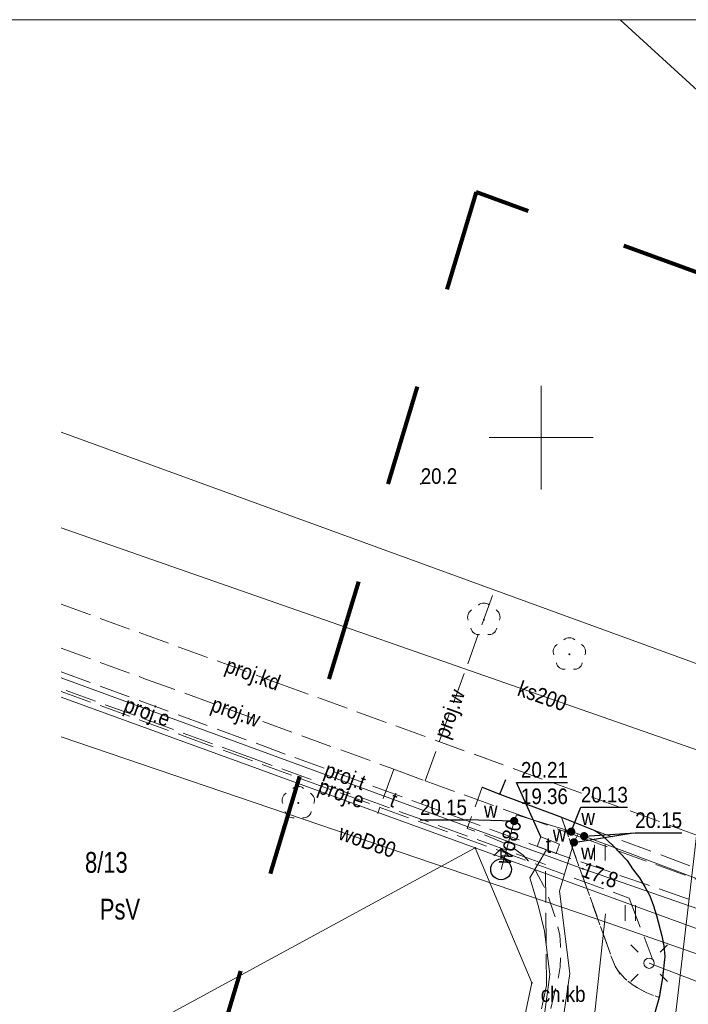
# Model space of a CAD drawing. Header units: metres. Extents: x 5490589 to 5490956, y 5935138 to 5935420.
# Tile 20 of 37: x 5490675 to 5490707, y 5935373 to 5935420. Entities that reach past the tile are written whole.
import ezdxf
from ezdxf.enums import TextEntityAlignment as Align

# ---------------------------------------------------------------- set-up
doc = ezdxf.new("R2010")
doc.units = ezdxf.units.M
doc.header["$MEASUREMENT"] = 0
for name, pattern in [('1.0_0.5', [1.5, 1, -0.5]), ('1.5_0.5', [2, 1.5, -0.5]), ('218-1000', [1.4, 0.7, -0.7]), ('219-500', [0]), ('egkk-500', [0]), ('egug-500', [0])]:
    doc.linetypes.add(name, pattern=pattern)
doc.layers.get('0').update_dxf_attribs({"color": 2, "linetype": 'CONTINUOUS', "lineweight": 5})
for name, color, linetype in [('203-punkt graniczny', 7, 'CONTINUOUS'), ('210-oznaczenie konturu użytku gruntowego', 7, 'CONTINUOUS'), ('211-numer działki ewidencyjnej', 7, 'CONTINUOUS'), ('217-kontur klasyfikacyjny', 7, 'CONTINUOUS'), ('218-kontur użytku gruntowego', 7, 'CONTINUOUS'), ('219-działka ewidencyjna', 7, 'CONTINUOUS'), ('chodnik', 7, 'CONTINUOUS'), ('chodnik-Atr17', 7, 'CONTINUOUS'), ('drzewo liściaste', 7, 'CONTINUOUS'), ('hydrant', 7, 'CONTINUOUS'), ('jezdnia', 7, 'CONTINUOUS'), ('krawężnik', 7, 'CONTINUOUS'), ('latarnia', 7, 'CONTINUOUS'), ('pikieta naturalna', 7, 'CONTINUOUS'), ('pikieta naturalna-Atr2', 7, 'CONTINUOUS'), ('przewód elektroenergetyczny podziemny', 7, 'CONTINUOUS'), ('przewód elektroenergetyczny podziemny - ob. projektowany', 7, 'CONTINUOUS'), ('przewód elektroenergetyczny podziemny - ob. projektowany-Atr1', 7, 'CONTINUOUS'), ('przewód gazowy', 7, 'CONTINUOUS'), ('przewód kanalizacyjny', 7, 'CONTINUOUS'), ('przewód kanalizacyjny - ob. projektowany', 7, 'CONTINUOUS'), ('przewód kanalizacyjny - ob. projektowany-Atr1', 7, 'CONTINUOUS'), ('przewód kanalizacyjny-Atr1', 7, 'CONTINUOUS'), ('przewód telekomunikacyjny podziemny', 7, 'CONTINUOUS'), ('przewód telekomunikacyjny podziemny - ob. projektowany', 7, 'CONTINUOUS'), ('przewód telekomunikacyjny podziemny - ob. projektowany-Atr1', 7, 'CONTINUOUS'), ('przewód telekomunikacyjny podziemny-Atr1', 7, 'CONTINUOUS'), ('przewód wodociągowy', 7, 'CONTINUOUS'), ('przewód wodociągowy - ob. projektowany', 7, 'CONTINUOUS'), ('przewód wodociągowy - ob. projektowany-Atr1', 7, 'CONTINUOUS'), ('przewód wodociągowy-Atr1', 7, 'CONTINUOUS'), ('rzędna', 7, 'CONTINUOUS'), ('rzędna-Atr2', 7, 'CONTINUOUS'), ('rzędna-Atr3', 7, 'CONTINUOUS'), ('trawnik', 7, 'CONTINUOUS'), ('właz do komory lub kanału', 7, 'CONTINUOUS'), ('właz do komory lub kanału-Atr17', 7, 'CONTINUOUS'), ('zasuwa lub zawór', 7, 'CONTINUOUS'), ('zasuwa lub zawór-Atr17', 7, 'CONTINUOUS')]:
    doc.layers.add(name, color=color, linetype=linetype)
doc.layers.add('zakres nowy', color=6, linetype='218-1000', lineweight=80)
doc.styles.get("Standard").update_dxf_attribs({"font": 'Working1250', "width": 0.75})

# ---------------------------------------------------------------- blocks, each defined once
blk = doc.blocks.new('203')
at = {"linetype": 'Continuous', "lineweight": 0}
h = blk.add_hatch(color=0, dxfattribs=at)
edge = h.paths.add_edge_path()
edge.add_arc((0, 0), 0.045, 0, 360)
blk = doc.blocks.new('PW01')
at = {"linetype": 'Continuous', "lineweight": 13}
h = blk.add_hatch(color=0, dxfattribs=at)
edge = h.paths.add_edge_path()
edge.add_arc((0, 0), 0.045, 0, 360)
blk = doc.blocks.new('OP021')
at = {"linetype": 'Continuous', "lineweight": 13}
h = blk.add_hatch(color=0, dxfattribs=at)
edge = h.paths.add_edge_path()
edge.add_arc((0, 0), 0.05, 0, 360)
at = {"color": 0, "linetype": 'Continuous', "lineweight": 13}
for centre, start, end in [((0, 0.4), 49.272, 130.728), ((-0.38, 0.124), 121.308, 202.548), ((0.38, 0.124), 337.452, 58.692), ((-0.235, -0.324), 193.221, 274.871), ((0.235, -0.324), 265.129, 346.779)]:
    blk.add_arc(centre, 0.4, start, end, dxfattribs=at)
blk = doc.blocks.new('TU04')
at = {"color": 0, "linetype": 'Continuous', "lineweight": 13}
for p, q in [((0, 0), (0, 0.75)), ((0.5, 0), (0.5, 0.75))]:
    blk.add_line(p, q, dxfattribs=at)
blk = doc.blocks.new('SM01')
at = {"color": 0, "linetype": 'Continuous', "lineweight": 13}
for p, q in [((-0.53, 0.531), (-0.883, 0.884)), ((0.531, 0.531), (0.884, 0.884)), ((-0.53, -0.53), (-0.883, -0.883)), ((0.531, -0.53), (0.884, -0.883))]:
    blk.add_line(p, q, dxfattribs=at)
blk.add_circle((0, 0), 0.25, dxfattribs=at)
blk = doc.blocks.new('SUWH')
at = {"color": 0, "linetype": 'Continuous'}
for p in [(-0.354, 0.646), (0, 0.5), (0.354, 0.646)]:
    blk.add_line(p, (0, 1), dxfattribs=at)
blk.add_circle((0, 0), 0.5, dxfattribs=at)
blk = doc.blocks.new('US25')
at = {"linetype": 'Continuous', "lineweight": 0}
h = blk.add_hatch(color=0, dxfattribs=at)
edge = h.paths.add_edge_path()
edge.add_arc((0, 0), 0.2, 0, 360)

msp = doc.modelspace()

# ---------------------------------------------------------------- linework, layer by layer
at = {"color": 0}
for p, q in [((5490700, 5935397.5), (5490700, 5935402.5)), ((5490700, 5935397.5), (5490700, 5935402.5)), ((5490697.5, 5935400), (5490702.5, 5935400)), ((5490697.5, 5935400), (5490702.5, 5935400))]:
    msp.add_line(p, q, dxfattribs=at)
at = {"color": 0, "linetype": 'Continuous'}
msp.add_lwpolyline([(5490588.808, 5935143.133), (5490955.689, 5935143.133), (5490955.689, 5935420.132), (5490588.808, 5935420.132)], close=True, dxfattribs=at)
at = {"layer": '217-kontur klasyfikacyjny', "color": 3, "linetype": 'egkk-500', "lineweight": 18}
msp.add_lwpolyline([(5490696.83, 5935380.23), (5490676.876, 5935387.491)], dxfattribs=at)
at = {"layer": '217-kontur klasyfikacyjny', "color": 3, "linetype": 'egkk-500', "lineweight": 18, "flags": 128}
for points in [[(5490699.56, 5935373.73), (5490696.83, 5935380.23)], [(5490698.3, 5935367.82), (5490699.56, 5935373.73)]]:
    msp.add_lwpolyline(points, dxfattribs=at)
at = {"layer": '218-kontur użytku gruntowego', "color": 3, "linetype": 'egug-500', "lineweight": 18}
for points in [[(5490703.815, 5935420.132), (5490714.98, 5935409.92)], [(5490714.98, 5935409.92), (5490703.815, 5935420.132)], [(5490722.5, 5935383.65), (5490676.876, 5935400.257)], [(5490676.876, 5935400.257), (5490722.5, 5935383.65)], [(5490696.83, 5935380.23), (5490676.876, 5935387.491)], [(5490676.876, 5935387.491), (5490696.83, 5935380.23)]]:
    msp.add_lwpolyline(points, dxfattribs=at)
at = {"layer": '218-kontur użytku gruntowego', "color": 3, "linetype": 'egug-500', "lineweight": 18, "flags": 128}
for points in [[(5490696.83, 5935380.23), (5490699.56, 5935373.73)], [(5490699.56, 5935373.73), (5490696.83, 5935380.23)], [(5490699.56, 5935373.73), (5490698.3, 5935367.82)], [(5490698.3, 5935367.82), (5490699.56, 5935373.73)]]:
    msp.add_lwpolyline(points, dxfattribs=at)
at = {"layer": '219-działka ewidencyjna', "color": 7, "linetype": '219-500', "lineweight": 18}
for points in [[(5490714.98, 5935409.92), (5490703.815, 5935420.132)], [(5490676.876, 5935400.257), (5490722.5, 5935383.65)], [(5490676.876, 5935387.491), (5490696.83, 5935380.23)], [(5490696.83, 5935380.23), (5490676.876, 5935369.4)]]:
    msp.add_lwpolyline(points, dxfattribs=at)
at = {"layer": '219-działka ewidencyjna', "color": 7, "linetype": '219-500', "lineweight": 18, "flags": 128}
for points in [[(5490696.83, 5935380.23), (5490699.56, 5935373.73)], [(5490696.83, 5935380.23), (5490719.24, 5935372.07)], [(5490698.3, 5935367.82), (5490699.56, 5935373.73)]]:
    msp.add_lwpolyline(points, dxfattribs=at)
at = {"layer": 'chodnik', "color": 7, "linetype": '1.0_0.5', "lineweight": 18, "flags": 128}
msp.add_lwpolyline([(5490697.16, 5935383.16), (5490696.44, 5935381.17), (5490697.14, 5935380.92), (5490698.08, 5935380.53), (5490698.51, 5935380.3), (5490698.72, 5935380.19), (5490698.91, 5935380.05), (5490699.13, 5935379.88), (5490699.3, 5935379.71), (5490699.64, 5935379.31), (5490699.88, 5935378.88), (5490700.12, 5935378.42), (5490700.32, 5935377.96), (5490700.49, 5935377.47), (5490700.65, 5935377), (5490700.79, 5935376.52), (5490700.9, 5935376.03), (5490700.94, 5935375.52), (5490700.94, 5935375.01), (5490700.91, 5935374.5), (5490700.83, 5935374.02), (5490698.21, 5935363.22), (5490698.63, 5935363.38), (5490699.08, 5935363.57), (5490699.52, 5935363.8), (5490699.81, 5935363.96), (5490700.2, 5935364.21), (5490700.57, 5935364.47), (5490701.2, 5935364.95), (5490701.15, 5935366.82), (5490701.42, 5935367.79), (5490701.52, 5935368.11), (5490701.65, 5935368.43), (5490701.78, 5935368.64), (5490701.96, 5935368.84), (5490702.16, 5935368.98), (5490702.39, 5935369.1), (5490702.62, 5935369.16), (5490702.88, 5935369.21), (5490703.13, 5935369.26), (5490703.46, 5935369.29), (5490703.97, 5935369.28), (5490704.59, 5935369.2), (5490705.68, 5935373.03), (5490705.09, 5935373.26), (5490704.65, 5935373.5), (5490704.43, 5935373.63), (5490704.22, 5935373.79), (5490704.03, 5935373.94), (5490703.84, 5935374.11), (5490703.69, 5935374.33), (5490703.57, 5935374.54), (5490703.38, 5935375), (5490700.98, 5935381.71), (5490698.01, 5935382.82)], close=True, dxfattribs=at)
at = {"layer": 'jezdnia', "color": 7, "linetype": '1.5_0.5', "lineweight": 18, "flags": 128}
msp.add_lwpolyline([(5490754, 5935262.06), (5490751.86, 5935265.39), (5490746.51, 5935273.75), (5490742.63, 5935279.84), (5490738.32, 5935286.44), (5490732.44, 5935295.73), (5490722.51, 5935311.34), (5490718.74, 5935317.25), (5490717.66, 5935318.92), (5490716.6, 5935320.62), (5490715.86, 5935321.91), (5490715.17, 5935323.27), (5490713.69, 5935326.49), (5490713.08, 5935327.85), (5490712.37, 5935329.69), (5490711.86, 5935331.13), (5490710.98, 5935334.03), (5490710.54, 5935335.49), (5490710.2, 5935336.88), (5490709.91, 5935337.91), (5490709.63, 5935339.3), (5490709.38, 5935340.82), (5490709.16, 5935342.35), (5490708.93, 5935343.86), (5490708.77, 5935345.32), (5490708.64, 5935346.8), (5490708.53, 5935348.26), (5490708.49, 5935350.27), (5490708.49, 5935352.27), (5490708.52, 5935354.29), (5490708.69, 5935357.31), (5490708.92, 5935359.29), (5490709.22, 5935361.29), (5490709.44, 5935362.78), (5490709.76, 5935364.23), (5490710.63, 5935367.57), (5490711.19, 5935368.99), (5490711.62, 5935369.88), (5490712.04, 5935370.75), (5490712.55, 5935371.63), (5490712.82, 5935372.06), (5490713.19, 5935372.46), (5490713.52, 5935372.84), (5490713.91, 5935373.2), (5490714.28, 5935373.53), (5490714.72, 5935373.8), (5490715.14, 5935373.99), (5490715.59, 5935374.2), (5490716.1, 5935374.35), (5490716.58, 5935374.46), (5490717.06, 5935374.54), (5490717.59, 5935374.6), (5490718.09, 5935374.63), (5490718.59, 5935374.65), (5490719.09, 5935374.64), (5490719.58, 5935374.59), (5490720.06, 5935374.47), (5490720.55, 5935374.34), (5490721.53, 5935374.04), (5490723.41, 5935373.35), (5490702.58, 5935381.08), (5490702.88, 5935380.9), (5490703.47, 5935380.34), (5490704.14, 5935379.62), (5490704.41, 5935379.22), (5490704.74, 5935378.8), (5490705, 5935378.36), (5490705.24, 5935377.93), (5490705.41, 5935377.45), (5490705.56, 5935376.98), (5490705.82, 5935376), (5490705.91, 5935375.52), (5490705.96, 5935375), (5490705.84, 5935373.98), (5490705.68, 5935373.03), (5490704.59, 5935369.2), (5490704.16, 5935367.65), (5490703.32, 5935364.34), (5490702.95, 5935362.4), (5490702.62, 5935360.41), (5490702.37, 5935358.41), (5490702.21, 5935356.95), (5490702.11, 5935355.46), (5490702, 5935353.48), (5490701.86, 5935351.04), (5490701.94, 5935349.48), (5490702, 5935347.48), (5490702.1, 5935345.49), (5490702.32, 5935343.51), (5490702.58, 5935341.53), (5490702.9, 5935339.58), (5490703.23, 5935337.6), (5490704.2, 5935333.72), (5490704.64, 5935332.3), (5490705.46, 5935329.97), (5490706.14, 5935328.08), (5490707.1, 5935325.83), (5490707.95, 5935324), (5490709.1, 5935321.76), (5490710.29, 5935319.58), (5490711.29, 5935317.81), (5490714.53, 5935312.73), (5490717.75, 5935307.69), (5490721, 5935302.68), (5490723.92, 5935298.01), (5490727.38, 5935292.63), (5490730.7, 5935287.45), (5490733.32, 5935283.34), (5490733.85, 5935282.52), (5490734.55, 5935281.41), (5490739.74, 5935273.17), (5490741.9, 5935269.87), (5490746.8, 5935262.16), (5490748.88, 5935258.81), (5490749.4, 5935257.88), (5490749.6, 5935257.24), (5490749.69, 5935256.22), (5490749.7, 5935255.72), (5490749.66, 5935254.72), (5490749.48, 5935253.71), (5490749.24, 5935252.74), (5490748.89, 5935251.77), (5490748.72, 5935251.33), (5490748.47, 5935250.87), (5490747.84, 5935249.96), (5490747.2, 5935249.3), (5490746.48, 5935248.68), (5490745.65, 5935248.12), (5490744.74, 5935247.55), (5490712.74, 5935230.16), (5490703.54, 5935225.12), (5490693.9, 5935219.85), (5490693.4, 5935219.62), (5490692.46, 5935219.23), (5490691.54, 5935218.92), (5490691.09, 5935218.79), (5490690.08, 5935218.63), (5490689.05, 5935218.54), (5490688.53, 5935218.56), (5490687.54, 5935218.63), (5490687.06, 5935218.73), (5490686.07, 5935219.05), (5490685.61, 5935219.22), (5490685.15, 5935219.42), (5490684.72, 5935219.66), (5490684.28, 5935219.91), (5490683.86, 5935220.2), (5490683.46, 5935220.5), (5490683.06, 5935220.82), (5490682.69, 5935221.17), (5490682.34, 5935221.51), (5490682.03, 5935221.84), (5490681.58, 5935222.25), (5490692, 5935203.21), (5490691.95, 5935203.64), (5490691.81, 5935204.11), (5490691.67, 5935204.57), (5490691.58, 5935205.09), (5490691.5, 5935205.57), (5490691.45, 5935206.08), (5490691.44, 5935206.59), (5490691.46, 5935207.1), (5490691.51, 5935207.6), (5490691.57, 5935208.09), (5490691.67, 5935208.6), (5490691.79, 5935209.07), (5490691.97, 5935209.54), (5490692.16, 5935210.01), (5490692.38, 5935210.47), (5490692.6, 5935210.92), (5490692.87, 5935211.35), (5490693.16, 5935211.75), (5490693.44, 5935212.14), (5490693.82, 5935212.5), (5490694.17, 5935212.86), (5490694.55, 5935213.19), (5490694.94, 5935213.49), (5490695.79, 5935214.04), (5490696.66, 5935214.53), (5490697.52, 5935215.02), (5490700.98, 5935216.88), (5490713.43, 5935223.69), (5490747.61, 5935242.42), (5490749.35, 5935243.37), (5490751.08, 5935244.31), (5490752.54, 5935244.93), (5490753.48, 5935245.27), (5490754.44, 5935245.5), (5490755.47, 5935245.62), (5490756.49, 5935245.57), (5490757.44, 5935245.48), (5490757.94, 5935245.33), (5490758.44, 5935245.18), (5490758.97, 5935244.88), (5490759.4, 5935244.58), (5490760.1, 5935243.77), (5490762.52, 5935240.67), (5490764.56, 5935238.37), (5490768.95, 5935233.26), (5490770.95, 5935231.1), (5490772.99, 5935228.9), (5490777.19, 5935224.62), (5490781.53, 5935220.39), (5490785.9, 5935216.42), (5490790.42, 5935212.45), (5490793, 5935210.21), (5490794.96, 5935208.49), (5490798.17, 5935206.07), (5490801.3, 5935203.57), (5490802.88, 5935202.4), (5490805.26, 5935200.59), (5490810.19, 5935197.14), (5490813.47, 5935194.9), (5490818.52, 5935191.68), (5490820, 5935190.79), (5490832.04, 5935183.46), (5490835.43, 5935181.38), (5490842.37, 5935177.14), (5490842.16, 5935176.8), (5490843.47, 5935176), (5490843.72, 5935176.35), (5490850.85, 5935171.98), (5490854.26, 5935169.93), (5490861.26, 5935165.65), (5490866.4, 5935162.52), (5490869.81, 5935160.5), (5490872.81, 5935165.67), (5490863.37, 5935171.42), (5490857.41, 5935175.05), (5490855.71, 5935176.07), (5490854.88, 5935176.62), (5490854.18, 5935177.24), (5490853.76, 5935177.67), (5490853.43, 5935178.05), (5490853.12, 5935178.46), (5490852.87, 5935178.88), (5490852.62, 5935179.32), (5490852.42, 5935179.78), (5490852.23, 5935180.26), (5490852.07, 5935180.73), (5490851.98, 5935181.24), (5490851.9, 5935181.72), (5490851.84, 5935182.21), (5490851.82, 5935182.71), (5490851.84, 5935183.22), (5490851.86, 5935183.73), (5490851.92, 5935184.22), (5490852.03, 5935184.71), (5490852.2, 5935185.34), (5490853.97, 5935188.73), (5490850.09, 5935193.68), (5490848.57, 5935191.56), (5490847.66, 5935190.36), (5490847.03, 5935189.58), (5490846.4, 5935188.81), (5490845.74, 5935188.06), (5490845.37, 5935187.7), (5490844.97, 5935187.4), (5490844.56, 5935187.12), (5490844.11, 5935186.9), (5490843.65, 5935186.7), (5490843.16, 5935186.55), (5490842.68, 5935186.42), (5490842.2, 5935186.37), (5490841.69, 5935186.29), (5490841.17, 5935186.25), (5490840.68, 5935186.22), (5490840.17, 5935186.24), (5490839.68, 5935186.32), (5490838.71, 5935186.6), (5490837.82, 5935187.05), (5490836.52, 5935187.78), (5490835.18, 5935188.62), (5490834.38, 5935189.08), (5490825.04, 5935194.87), (5490816.97, 5935199.82), (5490814.03, 5935201.78), (5490809.92, 5935204.66), (5490805.89, 5935207.58), (5490800.35, 5935211.9), (5490796.91, 5935214.74), (5490793.82, 5935217.29), (5490790.8, 5935219.95), (5490787.83, 5935222.62), (5490784.89, 5935225.39), (5490782.03, 5935228.18), (5490778.52, 5935231.68), (5490776.46, 5935233.91), (5490773.09, 5935237.6), (5490769.8, 5935241.37), (5490767.26, 5935244.46), (5490764.74, 5935247.57), (5490762.2, 5935250.68)], close=True, dxfattribs=at)
at = {"layer": 'krawężnik', "color": 7, "linetype": 'Continuous', "lineweight": 25, "flags": 128}
for points in [[(5490697.16, 5935383.16), (5490698.01, 5935382.82), (5490698.3, 5935383.53)], [(5490698.01, 5935382.82), (5490700.98, 5935381.71), (5490702.58, 5935381.08), (5490702.88, 5935380.9), (5490703.47, 5935380.34), (5490704.14, 5935379.62), (5490704.41, 5935379.22), (5490704.74, 5935378.8), (5490705, 5935378.36), (5490705.24, 5935377.93), (5490705.41, 5935377.45), (5490705.56, 5935376.98), (5490705.82, 5935376), (5490705.91, 5935375.52), (5490705.96, 5935375), (5490705.84, 5935373.98), (5490705.68, 5935373.03), (5490704.59, 5935369.2)]]:
    msp.add_lwpolyline(points, dxfattribs=at)
at = {"layer": 'przewód elektroenergetyczny podziemny', "color": 1, "linetype": 'Continuous', "lineweight": 18, "flags": 128}
msp.add_lwpolyline([(5490766.68, 5935249.32), (5490757.03, 5935262.51), (5490748.95, 5935274.46), (5490738.72, 5935291.07), (5490731.81, 5935301.59), (5490724.84, 5935312.24), (5490720.04, 5935320.33), (5490718.85, 5935321.93), (5490713.39, 5935334.71), (5490712.27, 5935339.21), (5490711.42, 5935345.39), (5490711.15, 5935348.31), (5490711.35, 5935352.94), (5490711.8, 5935360.21), (5490713.32, 5935366.71), (5490715.72, 5935368.71), (5490715.69, 5935370.66), (5490705.2, 5935374.68)], dxfattribs=at)
at = {"layer": 'przewód elektroenergetyczny podziemny - ob. projektowany', "color": 1, "linetype": '1.5_0.5', "lineweight": 18}
for points in [[(5490766.67, 5935216.77), (5490771.67, 5935223.11), (5490756.94, 5935238.82), (5490744.23, 5935256.19), (5490732.26, 5935275.4), (5490720.8, 5935293.74), (5490708.28, 5935313.6), (5490704.46, 5935320.62), (5490702.72, 5935324.6), (5490699.02, 5935335.71), (5490697.65, 5935343.72), (5490697.26, 5935351.69), (5490697.51, 5935356.77), (5490699.19, 5935368.57), (5490700.26, 5935373.61), (5490700.21, 5935379.44), (5490686.05, 5935384.57), (5490676.876, 5935387.907)], [(5490676.876, 5935387.771), (5490682.8, 5935385.62), (5490704.24, 5935377.82), (5490705.35, 5935374.93)]]:
    msp.add_lwpolyline(points, dxfattribs=at)
at = {"layer": 'przewód gazowy', "color": 40, "linetype": 'Continuous', "lineweight": 18, "flags": 128}
msp.add_lwpolyline([(5490740.59, 5935268.34), (5490734.42, 5935278.06), (5490727.46, 5935288.55), (5490714.47, 5935308.26), (5490711.96, 5935309.21), (5490706.86, 5935317.58), (5490706.7, 5935321.59), (5490706.09, 5935323.81), (5490701.64, 5935337.71), (5490700.88, 5935340.9), (5490700.23, 5935345.92), (5490700.27, 5935351), (5490703.1, 5935377.06)], dxfattribs=at)
at = {"layer": 'przewód kanalizacyjny', "color": 34, "linetype": 'Continuous', "lineweight": 18}
msp.add_lwpolyline([(5490843.12, 5935176.8), (5490804.89, 5935205.1), (5490770.59, 5935230.64), (5490754.39, 5935255.57), (5490729.9, 5935289.08), (5490710.57, 5935316.38), (5490703.51, 5935346.76), (5490707.95, 5935384.8), (5490676.876, 5935395.649)], dxfattribs=at)
at = {"layer": 'przewód kanalizacyjny - ob. projektowany', "color": 34, "linetype": '1.5_0.5', "lineweight": 18}
msp.add_lwpolyline([(5490676.876, 5935391.971), (5490687.37, 5935388.16), (5490712.66, 5935378.97)], dxfattribs=at)
at = {"layer": 'przewód telekomunikacyjny podziemny', "color": 30, "linetype": 'Continuous', "lineweight": 18}
msp.add_lwpolyline([(5490676.876, 5935388.428), (5490702.01, 5935379.23), (5490735.86, 5935367.46), (5490808.23, 5935341.27), (5490813.96, 5935338.96), (5490819.24, 5935337.02), (5490847.46, 5935326.44), (5490897.44, 5935308.27), (5490899.85, 5935305.75), (5490900.89, 5935301.83), (5490897.19, 5935291.9), (5490906, 5935288.5), (5490893.91, 5935265.18), (5490904.95, 5935261.92), (5490915.5, 5935255.74), (5490916.74, 5935255), (5490914, 5935250.15), (5490912.9, 5935250.72)], dxfattribs=at)
at = {"layer": 'przewód telekomunikacyjny podziemny', "color": 30, "linetype": 'Continuous', "lineweight": 18, "flags": 128}
msp.add_lwpolyline([(5490700.26, 5935380.14), (5490699.46, 5935378.8), (5490699.88, 5935377.41), (5490700.17, 5935376.22), (5490700.42, 5935374.14), (5490700.14, 5935372.09), (5490697.87, 5935363.55), (5490697.08, 5935356.5), (5490696.91, 5935350.03), (5490697.04, 5935345.51), (5490697.66, 5935340.58), (5490698.27, 5935336.86), (5490699.34, 5935332.53), (5490701.92, 5935324.7), (5490704.2, 5935320.25), (5490706.82, 5935315.32), (5490713.26, 5935304.72)], dxfattribs=at)
at = {"layer": 'przewód telekomunikacyjny podziemny - ob. projektowany', "color": 30, "linetype": '1.5_0.5', "lineweight": 18}
msp.add_lwpolyline([(5490676.876, 5935388.715), (5490699.51, 5935380.42), (5490700.02, 5935380.23)], dxfattribs=at)
at = {"layer": 'przewód telekomunikacyjny podziemny - ob. projektowany', "color": 30, "linetype": '1.5_0.5', "lineweight": 18, "flags": 128}
msp.add_lwpolyline([(5490700.02, 5935380.23), (5490700.54, 5935380.04), (5490722.19, 5935372.53), (5490728.06, 5935370.4), (5490728.58, 5935370.21), (5490729.1, 5935370.03), (5490792.56, 5935347.04), (5490793.08, 5935346.86), (5490793.6, 5935346.67), (5490818.94, 5935337.46), (5490846.24, 5935325.78), (5490859.23, 5935321.13), (5490859.75, 5935320.94), (5490860.27, 5935320.75), (5490894.08, 5935308.51), (5490894.6, 5935308.32), (5490895.11, 5935308.13), (5490913.43, 5935302.57), (5490913.94, 5935302.38)], dxfattribs=at)
at = {"layer": 'przewód wodociągowy', "color": 5, "linetype": 'Continuous', "lineweight": 18}
msp.add_lwpolyline([(5490676.876, 5935385.584), (5490703.31, 5935376.6), (5490724.77, 5935369.1), (5490734.32, 5935365.72), (5490747.48, 5935361.14), (5490763.18, 5935355.27), (5490786.98, 5935346.51), (5490811.97, 5935337.32), (5490834.68, 5935329.31), (5490853.17, 5935322.58), (5490871.17, 5935316.07), (5490890.69, 5935308.87), (5490896.89, 5935306.68), (5490908.52, 5935302.06), (5490916.8, 5935298.81)], dxfattribs=at)
at = {"layer": 'przewód wodociągowy', "color": 5, "linetype": 'Continuous', "lineweight": 18, "flags": 128}
for points in [[(5490698.82, 5935381.83), (5490698.7, 5935381.53), (5490698.07, 5935379.2)], [(5490698.82, 5935381.83), (5490701.45, 5935381.02), (5490701.78, 5935380.91), (5490702.07, 5935380.8), (5490725.17, 5935372.09)], [(5490701.78, 5935380.91), (5490701.58, 5935380.5), (5490700.89, 5935378.15), (5490701.38, 5935374.18), (5490699.2, 5935359.4), (5490698.86, 5935352.24), (5490698.56, 5935349.71), (5490698.55, 5935347.58), (5490700.12, 5935337.58), (5490700.82, 5935334.28), (5490705.59, 5935321.06), (5490712.56, 5935309.88), (5490717.17, 5935302.32), (5490717.34, 5935301.96), (5490725.17, 5935289.78), (5490736.16, 5935272.04)]]:
    msp.add_lwpolyline(points, dxfattribs=at)
at = {"layer": 'przewód wodociągowy - ob. projektowany', "color": 5, "linetype": '1.5_0.5', "lineweight": 18, "flags": 128}
for points in [[(5490694.41, 5935383.47), (5490697.74, 5935392.62)], [(5490692.91, 5935384.02), (5490692.13, 5935381.89)], [(5490701.77, 5935380.8), (5490720.47, 5935373.98), (5490737.59, 5935367.76), (5490763.61, 5935358.31), (5490789.25, 5935348.97), (5490791.38, 5935348.2), (5490811.27, 5935340.94), (5490831.7, 5935333.49), (5490842.29, 5935329.63), (5490868.85, 5935319.93), (5490883.22, 5935314.45), (5490890.45, 5935311.69), (5490892.17, 5935311.04), (5490894.39, 5935310.27), (5490915.63, 5935302.78)]]:
    msp.add_lwpolyline(points, dxfattribs=at)
at = {"layer": 'przewód wodociągowy - ob. projektowany', "color": 5, "linetype": '1.5_0.5', "lineweight": 18}
msp.add_lwpolyline([(5490676.876, 5935389.849), (5490680.95, 5935388.37), (5490692.91, 5935384.02), (5490694.41, 5935383.47), (5490698.9, 5935381.84), (5490701.77, 5935380.8)], dxfattribs=at)
at = {"layer": 'rzędna-Atr2', "color": 7}
for p, q in [((5490699.98, 5935380.76), (5490698.807, 5935383.389)), ((5490698.807, 5935383.389), (5490701.269, 5935383.389)), ((5490701.45, 5935381.02), (5490701.918, 5935382.19)), ((5490701.918, 5935382.19), (5490704.157, 5935382.19)), ((5490694.166, 5935381.584), (5490696.405, 5935381.584)), ((5490698.7, 5935381.53), (5490696.405, 5935381.584)), ((5490702.07, 5935380.8), (5490704.533, 5935380.964)), ((5490704.533, 5935380.964), (5490706.772, 5935380.964)), ((5490701.58, 5935380.5), (5490704.434, 5935380.957))]:
    msp.add_line(p, q, dxfattribs=at)
at = {"layer": 'trawnik', "color": 7, "linetype": '1.0_0.5', "lineweight": 18, "flags": 128}
msp.add_lwpolyline([(5490700.98, 5935381.71), (5490703.38, 5935375), (5490703.57, 5935374.54), (5490703.69, 5935374.33), (5490704.03, 5935373.94), (5490704.22, 5935373.79), (5490704.65, 5935373.5), (5490705.09, 5935373.26), (5490705.68, 5935373.03), (5490705.84, 5935373.98), (5490705.96, 5935375), (5490705.91, 5935375.52), (5490705.82, 5935376), (5490705.56, 5935376.98), (5490705.41, 5935377.45), (5490705.24, 5935377.93), (5490705, 5935378.36), (5490704.74, 5935378.8), (5490704.41, 5935379.22), (5490704.14, 5935379.62), (5490703.47, 5935380.34), (5490702.88, 5935380.9), (5490702.58, 5935381.08)], close=True, dxfattribs=at)
at = {"layer": 'właz do komory lub kanału', "color": 7, "linetype": 'Continuous', "lineweight": 18, "flags": 128}
msp.add_lwpolyline([(5490699.98, 5935380.76), (5490700.89, 5935380.42), (5490700.72, 5935379.97), (5490700.26, 5935380.14), (5490699.81, 5935380.31)], close=True, dxfattribs=at)
at = {"layer": 'zakres nowy', "ltscale": 7}
msp.add_lwpolyline([(5490696.87, 5935411.82), (5490683.11, 5935366.31), (5490696.87, 5935309.87), (5490746.26, 5935230.85), (5490858.09, 5935150.06), (5490948.04, 5935320.45)], close=True, dxfattribs=at)

# ---------------------------------------------------------------- block references
at = {"layer": '203-punkt graniczny', "color": 7, "linetype": 'Continuous', "lineweight": 18}
for p in [(5490696.83, 5935380.23), (5490699.56, 5935373.73)]:
    msp.add_blockref('203', p, dxfattribs=at)
at = {"layer": 'drzewo liściaste', "color": 94, "linetype": 'Continuous', "lineweight": 18}
for p in [(5490697.24, 5935391.23), (5490701.36, 5935389.56), (5490688.3, 5935382.4)]:
    msp.add_blockref('OP021', p, dxfattribs=at)
at = {"layer": 'hydrant', "color": 5, "linetype": 'Continuous', "lineweight": 18}
msp.add_blockref('SUWH', (5490698.07, 5935379.2), dxfattribs=at)
at = {"layer": 'latarnia', "color": 7, "linetype": 'Continuous', "lineweight": 18}
msp.add_blockref('SM01', (5490705.2, 5935374.68), dxfattribs=at)
at = {"layer": 'pikieta naturalna', "color": 7, "linetype": 'Continuous', "lineweight": 13}
msp.add_blockref('PW01', (5490694.2, 5935397.77), dxfattribs=at)
at = {"layer": 'rzędna', "color": 5, "linetype": 'Continuous', "lineweight": 18}
for p in [(5490698.7, 5935381.53), (5490701.45, 5935381.02), (5490701.58, 5935380.5), (5490702.07, 5935380.8)]:
    msp.add_blockref('PW01', p, dxfattribs=at)
at = {"layer": 'rzędna', "color": 7, "linetype": 'Continuous', "lineweight": 18}
msp.add_blockref('PW01', (5490699.98, 5935380.76), dxfattribs=at)
at = {"layer": 'rzędna', "color": 30, "linetype": 'Continuous', "lineweight": 18}
msp.add_blockref('PW01', (5490702.01, 5935379.23), dxfattribs=at)
at = {"layer": 'trawnik', "color": 7, "linetype": 'Continuous', "lineweight": 18}
for p in [(5490702.579, 5935379.629), (5490704.051, 5935376.729)]:
    msp.add_blockref('TU04', p, dxfattribs=at)
at = {"layer": 'zasuwa lub zawór', "color": 5, "linetype": 'Continuous', "lineweight": 18}
for p in [(5490698.7, 5935381.53), (5490701.45, 5935381.02), (5490702.07, 5935380.8), (5490701.58, 5935380.5)]:
    msp.add_blockref('US25', p, dxfattribs=at)

# ---------------------------------------------------------------- texts
at = {"layer": '210-oznaczenie konturu użytku gruntowego', "color": 3, "linetype": 'Continuous', "lineweight": 18, "width": 0.79}
msp.add_text('PsV', height=1, dxfattribs=at).set_placement((5490678.744, 5935376.784))
at = {"layer": '211-numer działki ewidencyjnej', "color": 7, "linetype": 'Continuous', "lineweight": 18, "width": 0.79}
msp.add_text('8/13', height=1, dxfattribs=at).set_placement((5490678.028, 5935380.037), align=Align.TOP_LEFT)
at = {"layer": 'chodnik-Atr17', "color": 7, "width": 0.9}
msp.add_text('ch.kb', height=0.75, dxfattribs=at).set_placement((5490701.06, 5935373.19), align=Align.MIDDLE_CENTER)
at = {"layer": 'pikieta naturalna-Atr2', "color": 7, "width": 0.9}
msp.add_text('20.2', height=0.75, dxfattribs=at).set_placement((5490694.2, 5935397.77))
at = {"layer": 'przewód elektroenergetyczny podziemny - ob. projektowany-Atr1', "color": 1, "width": 0.9}
msp.add_text('proj.e', height=0.75, rotation=340.01, dxfattribs=at).set_placement((5490679.838, 5935386.83))
msp.add_text('proj.e', height=0.75, rotation=340.008, dxfattribs=at).set_placement((5490689.32, 5935383.25), align=Align.MIDDLE_LEFT)
at = {"layer": 'przewód kanalizacyjny - ob. projektowany-Atr1', "color": 34, "width": 0.9}
msp.add_text('proj.kd', height=0.75, rotation=340.012, dxfattribs=at).set_placement((5490684.845, 5935389.077), align=Align.MIDDLE_LEFT)
at = {"layer": 'przewód kanalizacyjny-Atr1', "color": 34, "width": 0.9}
msp.add_text('ks200', height=0.75, rotation=340.753, dxfattribs=at).set_placement((5490698.928, 5935387.95), align=Align.MIDDLE_LEFT)
at = {"layer": 'przewód telekomunikacyjny podziemny - ob. projektowany-Atr1', "color": 30, "width": 0.9}
msp.add_text('proj.t', height=0.75, rotation=339.873, dxfattribs=at).set_placement((5490689.618, 5935384.045), align=Align.MIDDLE_LEFT)
at = {"layer": 'przewód telekomunikacyjny podziemny-Atr1', "color": 30, "width": 0.9}
msp.add_text('t', height=0.75, rotation=339.898, dxfattribs=at).set_placement((5490692.784, 5935382.606), align=Align.MIDDLE_LEFT)
at = {"layer": 'przewód wodociągowy - ob. projektowany-Atr1', "color": 5, "width": 0.9}
for rotation, p in [(70.002, (5490695.172, 5935385.564)), (340.048, (5490684.162, 5935387.202))]:
    msp.add_text('proj.w', height=0.75, rotation=rotation, dxfattribs=at).set_placement(p, align=Align.MIDDLE_LEFT)
at = {"layer": 'przewód wodociągowy-Atr1', "color": 5, "width": 0.9}
msp.add_text('wo80', height=0.75, rotation=74.9, dxfattribs=at).set_placement((5490698.43, 5935380.52), align=Align.MIDDLE_CENTER)
msp.add_text('woD80', height=0.75, rotation=340.759, dxfattribs=at).set_placement((5490690.305, 5935381.02), align=Align.MIDDLE_LEFT)
at = {"layer": 'rzędna-Atr2', "color": 7, "width": 0.9}
msp.add_text('20.21', height=0.75, dxfattribs=at).set_placement((5490699.03, 5935383.397), align=Align.BOTTOM_LEFT)
at = {"layer": 'rzędna-Atr2', "color": 5, "width": 0.9}
for s, p in [('20.13', (5490701.918, 5935382.198)), ('20.15', (5490694.166, 5935381.591)), ('20.15', (5490704.533, 5935380.972))]:
    msp.add_text(s, height=0.75, dxfattribs=at).set_placement(p, align=Align.BOTTOM_LEFT)
at = {"layer": 'rzędna-Atr2', "color": 30, "width": 0.9}
msp.add_text('17.8', height=0.75, rotation=339.898, dxfattribs=at).set_placement((5490702.01, 5935379.23), align=Align.MIDDLE_LEFT)
at = {"layer": 'rzędna-Atr3', "color": 7, "width": 0.9}
msp.add_text('19.36', height=0.75, dxfattribs=at).set_placement((5490699.03, 5935382.121), align=Align.BOTTOM_LEFT)
at = {"layer": 'właz do komory lub kanału-Atr17', "color": 7, "width": 0.9}
msp.add_text('t', height=0.75, dxfattribs=at).set_placement((5490700.35, 5935380.37), align=Align.MIDDLE_CENTER)
at = {"layer": 'zasuwa lub zawór-Atr17', "color": 5, "width": 0.9}
for p in [(5490697.248, 5935382.44), (5490701.94, 5935382.082), (5490700.563, 5935381.292), (5490701.923, 5935380.426)]:
    msp.add_text('w', height=0.75, dxfattribs=at).set_placement(p, align=Align.TOP_LEFT)

doc.saveas('drawing.dxf')
